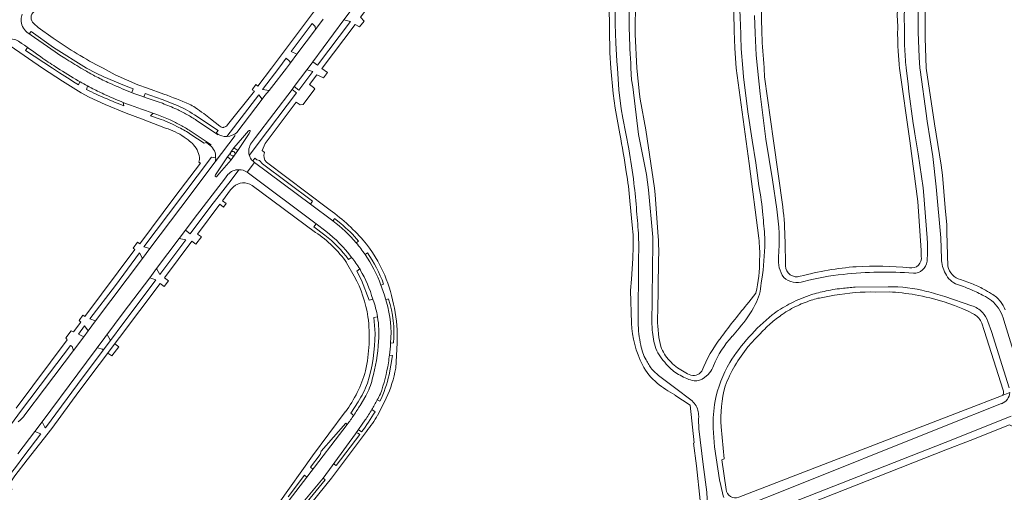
# Model space of a CAD drawing. Extents: x 145000 to 155000, y 457500 to 470000.
# Tile 176 of 196: x 153784 to 154227, y 462310 to 462522. Entities that reach past the tile are written whole.
import ezdxf

# ---------------------------------------------------------------- set-up
doc = ezdxf.new("R2010")
doc.units = 0
doc.header["$LTSCALE"] = 0.2
doc.header["$MEASUREMENT"] = 0
doc.layers.add('kant verharding', color=252, linetype='Continuous', lineweight=0)

msp = doc.modelspace()

# ---------------------------------------------------------------- linework, layer by layer
at = {"layer": 'kant verharding', "lineweight": 0}
for p, q in [((153929.97, 462521.71), (153933.68, 462526.64)), ((153906.32, 462507.43), (153915.75, 462519.98)), ((153929.97, 462521.71), (153916.04, 462502.82)), ((153920.66, 462521.98), (153917.2, 462517.36)), ((153939.05, 462521.13), (153937.01, 462518.52)), ((153800.31, 462507.32), (153787.61, 462516.18)), ((153917.2, 462517.36), (153908.9, 462506.27)), ((153785.09, 462511.24), (153785.2, 462511.14)), ((153785.31, 462511.07), (153785.2, 462511.14)), ((153794.69, 462500), (153780.16, 462509.97)), ((153800.31, 462507.32), (153802.45, 462505.85)), ((153908.9, 462506.27), (153906.32, 462507.43)), ((153802.45, 462505.85), (153804.64, 462504.44)), ((153900.73, 462500), (153904.04, 462504.4)), ((153905.97, 462502.34), (153904.21, 462500)), ((153908.9, 462506.27), (153905.97, 462502.34)), ((153916.04, 462502.82), (153913.96, 462500)), ((153916.04, 462502.82), (153918.11, 462501.26)), ((153801.32, 462500.05), (153801.39, 462500)), ((153811.93, 462500), (153813.77, 462498.92)), ((153821.56, 462500.15), (153821.83, 462500)), ((153913.37, 462499.2), (153907.64, 462491.68)), ((153913.91, 462500), (153913.37, 462499.2)), ((153920.87, 462495.67), (153922.57, 462498.02)), ((154118.72, 462500.22), (154118.73, 462500)), ((154179.51, 462500), (154179.48, 462500.23)), ((154182.47, 462500), (154182.43, 462500.34)), ((153814.94, 462491.95), (153814.49, 462490.4)), ((153835.42, 462490.67), (153834.77, 462488.98)), ((153888.8, 462490.3), (153890.52, 462492.59)), ((153906.69, 462490.42), (153890.25, 462468.81)), ((153907.64, 462491.68), (153906.69, 462490.42)), ((153840.83, 462488.62), (153840.23, 462487.01)), ((153881.92, 462471.14), (153893.28, 462485.97)), ((153873.54, 462470.01), (153863.87, 462476.51)), ((154191.9, 462476.09), (154192.03, 462475.23)), ((153861.02, 462471.81), (153870.39, 462465.57)), ((153876, 462473.37), (153876.14, 462473.41)), ((154185.71, 462474.37), (154185.6, 462475.15)), ((154186.11, 462471.47), (154185.71, 462474.37)), ((154186.28, 462470.51), (154186.11, 462471.47)), ((154192.03, 462475.23), (154192.46, 462472.46)), ((154192.46, 462472.46), (154192.61, 462471.48)), ((153860.03, 462467.72), (153858.27, 462469.04)), ((153881.16, 462469.76), (153872.25, 462457.92)), ((153872.67, 462470.88), (153873.36, 462470.4)), ((153877.23, 462469.26), (153877.49, 462469.28)), ((153890.25, 462468.81), (153888.52, 462466.38)), ((153868.36, 462466.64), (153869.9, 462465.31)), ((153880.64, 462464.13), (153882.42, 462462.94)), ((153891.45, 462466.1), (153887.53, 462460.88)), ((153879.4, 462458.87), (153877.66, 462460.11)), ((153879.29, 462462.25), (153879.23, 462462.17)), ((153889.03, 462458.29), (153889.86, 462457.64)), ((153882.84, 462454.39), (153879.38, 462449.75)), ((153889.86, 462457.64), (153886.54, 462453.23)), ((153889.86, 462457.64), (153914.95, 462438.93)), ((153895.3, 462457.72), (153922.69, 462437.07)), ((153876.35, 462450.08), (153877.95, 462452.23)), ((153886.54, 462453.23), (153917.53, 462430.01)), ((153875.46, 462440.47), (153879.12, 462445.36)), ((153879.12, 462445.36), (153880.42, 462446.75)), ((153888.8, 462447.33), (153917.25, 462426.24)), ((153877.17, 462439.21), (153875.46, 462440.47)), ((154059.58, 462427.97), (154058.4, 462440.45)), ((153864.24, 462425.51), (153874.26, 462438.87)), ((153875.97, 462437.6), (153874.26, 462438.87)), ((153877.17, 462439.21), (153875.97, 462437.6)), ((153914.95, 462438.93), (153925.03, 462431.41)), ((153925.82, 462432.41), (153925.62, 462432.16)), ((153925.62, 462432.16), (153925.82, 462432.41)), ((153928.66, 462430.16), (153925.82, 462432.41)), ((153856.07, 462423.48), (153858.9, 462427.25)), ((153858.9, 462427.25), (153861, 462425.6)), ((153917.53, 462430.01), (153921.89, 462426.73)), ((153845.91, 462409.99), (153856.07, 462423.48)), ((153858.97, 462422.87), (153856.07, 462423.48)), ((153866, 462424.21), (153863.55, 462420.92)), ((153866, 462424.21), (153864.24, 462425.51)), ((153835.32, 462419.11), (153837.38, 462421.86)), ((153842.92, 462419.04), (153839.54, 462414.56)), ((153863.55, 462420.92), (153861.78, 462422.23)), ((154128.04, 462422.28), (154128.2, 462411.22)), ((153839.54, 462414.56), (153818.51, 462386.5)), ((153932.09, 462414.12), (153933.46, 462415.02)), ((154191.83, 462413.31), (154191.95, 462417.24)), ((153842.78, 462405.82), (153845.91, 462409.99)), ((153931.22, 462412.64), (153934.64, 462406.51)), ((153937.11, 462409.8), (153937.37, 462409.37)), ((154062.11, 462385.83), (154062.22, 462413.27)), ((154071.29, 462413.38), (154070.89, 462390.34)), ((154117.36, 462403.46), (154117.93, 462407.2)), ((154206.8, 462405.11), (154211.79, 462403.26)), ((153849.35, 462401.92), (153851.25, 462404.44)), ((153946.62, 462402.59), (153947.82, 462403.05)), ((154174.35, 462401.86), (154159.58, 462401.62)), ((153942.98, 462396.21), (153941.39, 462395.75)), ((153942.98, 462396.21), (153943.03, 462396.05)), ((153950.05, 462396.33), (153948.81, 462395.94)), ((154111.73, 462394.86), (154114.92, 462398.97)), ((154168.72, 462399.47), (154174.76, 462399.57)), ((154211.87, 462393.27), (154199.73, 462397.45)), ((153948.81, 462395.94), (153949.1, 462394.97)), ((153811.08, 462386.69), (153812.84, 462389.02)), ((153945.08, 462388.32), (153943.49, 462388.05)), ((153944.01, 462380.9), (153943.49, 462388.05)), ((153818.51, 462386.5), (153815.15, 462381.98)), ((154104.39, 462379.63), (154107.43, 462383.3)), ((154226.23, 462386.76), (154234.04, 462361.49)), ((153805.14, 462378.83), (153807.52, 462381.98)), ((153813.23, 462379.4), (153808.64, 462373.26)), ((153815.15, 462381.98), (153813.23, 462379.4)), ((153823.75, 462380.42), (153825.13, 462377.7)), ((153950.98, 462376.67), (153950.97, 462376.57)), ((153950.97, 462376.57), (153952.26, 462376.6)), ((153953.24, 462365.26), (153953.96, 462376.7)), ((154075.42, 462366.38), (154075.72, 462366.05)), ((154095.67, 462365.58), (154095.93, 462366.32)), ((154091.92, 462361.07), (154093.52, 462362.5)), ((153939.81, 462352.9), (153937.25, 462348.55)), ((154225.21, 462352.83), (154228.98, 462354.31)), ((153944.99, 462351.05), (153946.17, 462350.41)), ((153945.15, 462344.23), (153948.98, 462351.82)), ((153943.96, 462345.73), (153942.53, 462346.66)), ((153794.45, 462341.19), (153791.15, 462336.82)), ((153931.52, 462340.03), (153913.34, 462316.36)), ((153791.15, 462336.82), (153783.58, 462326.8)), ((153936.86, 462337.39), (153937.92, 462336.62)), ((154091.3, 462322.02), (154089.41, 462338.1)), ((154091.3, 462322.02), (154092.9, 462309.54)), ((153905.41, 462306.03), (153913.34, 462316.36)), ((153910.16, 462303.28), (153920.63, 462315.88))]:
    msp.add_line(p, q, dxfattribs=at)
at = {"layer": 'kant verharding', "lineweight": 0, "flags": 128}
for points in [[(154049.8, 462500.01), (154049.42, 462506.82), (154049.04, 462528.32), (154049.86, 462548.36), (154050.7, 462562.76), (154054.82, 462609.27)], [(154061.53, 462500), (154060.75, 462515.26), (154060.84, 462530.91), (154061.57, 462547.41), (154062.9, 462564.56), (154066.27, 462599.01), (154067.23, 462610.56)], [(154057.84, 462608), (154053.11, 462559.7), (154052.82, 462552.14), (154051.99, 462536.58), (154051.78, 462519.72), (154052.04, 462511.27), (154052.51, 462503.17), (154052.77, 462500)], [(153955.71, 462578.92), (153956.64, 462578.38), (153919, 462528.66), (153897.48, 462500)], [(154106.47, 462558.31), (154105.51, 462549.56), (154104.97, 462533.21), (154105.24, 462516.76), (154105.57, 462508.92), (154106.17, 462500)], [(154182.83, 462549.78), (154181.77, 462531.29), (154181.59, 462522.55), (154181.66, 462518.08)], [(154188.58, 462545.29), (154187.79, 462525.05), (154187.85, 462522.1), (154187.81, 462519.7), (154187.82, 462516.05), (154188.22, 462504.91), (154188.62, 462500)], [(154191.54, 462544.88), (154191.34, 462542.35), (154190.96, 462520.26), (154190.94, 462513.61), (154191.44, 462500)], [(154179.07, 462539.12), (154178.92, 462530.87), (154178.45, 462523.79), (154178.65, 462518.72)], [(153948.41, 462533.71), (153946.66, 462535.1), (153937.4, 462522.88), (153939.05, 462521.13)], [(153790.73, 462519.99), (153792.7, 462518.26), (153799.45, 462513.44)], [(153917.2, 462517.36), (153917.08, 462518.72), (153915.75, 462519.98)], [(153918.11, 462501.26), (153933, 462520.91), (153929.97, 462521.71)], [(154107.99, 462520.08), (154108.42, 462508.68), (154109.11, 462500)], [(154115.71, 462500), (154115.1, 462505.83), (154114.68, 462515.68), (154114.41, 462523.68)], [(153814.36, 462500), (153799.66, 462509.19), (153789.6, 462516.45), (153788.74, 462515.4)], [(153937.01, 462518.52), (153935.01, 462519.57), (153920.17, 462500)], [(153787.91, 462509.27), (153786.98, 462507.96), (153799.18, 462500)], [(153905.97, 462502.34), (153905.56, 462503.09), (153904.04, 462504.4)], [(153849.9, 462473.07), (153839.14, 462477.19), (153832.26, 462479.76), (153822.87, 462483.66), (153815.57, 462486.91), (153812, 462488.94), (153803.69, 462494.11), (153794.69, 462500)], [(153799.18, 462500), (153802.32, 462497.81), (153807.04, 462494.84), (153808.51, 462493.85), (153810.78, 462492.52), (153811.48, 462493.87)], [(153814.36, 462500), (153818.77, 462497.67), (153822.13, 462496.01), (153831.45, 462492.22), (153835.42, 462490.67)], [(153821.83, 462500), (153827.28, 462496.96), (153837.48, 462492.54), (153841.79, 462491.02), (153849.14, 462488.34)], [(153890.52, 462492.59), (153891.42, 462491.92), (153897.48, 462500)], [(153900.73, 462500), (153893.5, 462490.34), (153896.47, 462489.97)], [(153896.47, 462489.97), (153897.5, 462491.23), (153904.21, 462500)], [(153907.64, 462491.68), (153909.72, 462490.15), (153916, 462498.45), (153913.37, 462499.2)], [(153920.17, 462500), (153920.08, 462499.88), (153922.57, 462498.02)], [(154053.89, 462470.42), (154051.83, 462481.98), (154051.3, 462485.32), (154050.93, 462488.62), (154049.8, 462500)], [(154052.77, 462500), (154053.39, 462490.21), (154054.42, 462481.66), (154055.19, 462477.5), (154057.88, 462463.75)], [(154058.89, 462500), (154059.19, 462494.73), (154059.71, 462491.53), (154062.21, 462470.2), (154062.49, 462468.68), (154065.89, 462452.23), (154066.79, 462445.29), (154068.7, 462424.16), (154068.74, 462421.66), (154068.3, 462384.83)], [(154061.53, 462500), (154062.67, 462488.27), (154063.04, 462485.99), (154065.5, 462472.3), (154069.37, 462446.07), (154069.68, 462443.31), (154071.16, 462424.23)], [(154116.23, 462423.6), (154111.93, 462457.11), (154106.17, 462500)], [(154116.33, 462447.09), (154115.52, 462453.03), (154114.99, 462457.43), (154113.26, 462467.63), (154111.35, 462480.35), (154109.42, 462496.07), (154109.11, 462500)], [(154115.71, 462500), (154116.83, 462488.5), (154119.48, 462468.12), (154122.38, 462449.83), (154124.3, 462436.61)], [(154118.73, 462500), (154118.9, 462496), (154122.84, 462467.37), (154127.03, 462437.73)], [(154189.2, 462415.49), (154189.18, 462418.05), (154187.66, 462440.13), (154184.05, 462467.31), (154179.51, 462500)], [(154185.6, 462475.15), (154183.62, 462489.54), (154183.31, 462492.9), (154182.47, 462500)], [(154188.62, 462500), (154188.69, 462499.16), (154191.51, 462478.62), (154191.9, 462476.09)], [(154191.45, 462500), (154195.21, 462475.04), (154198.2, 462456.39), (154198.8, 462451.91), (154199.92, 462437.19), (154200.67, 462429.58), (154200.72, 462426.15), (154201.18, 462411.12)], [(153920.87, 462495.67), (153917.88, 462496.92), (153914.58, 462492.61), (153916.28, 462491.3)], [(153877.74, 462474.53), (153889.79, 462489.57), (153888.8, 462490.3)], [(153891.45, 462466.1), (153908.78, 462488.83), (153906.69, 462490.42)], [(153893.28, 462485.97), (153894.55, 462487.62), (153896.47, 462489.97)], [(153916.28, 462491.3), (153916.99, 462490.75), (153911.69, 462483.71), (153910.42, 462483.51)], [(153828.57, 462484.08), (153831.15, 462482.99), (153830.93, 462484.58)], [(153840.83, 462488.62), (153848.35, 462485.83), (153854.15, 462483.6)], [(153893.28, 462485.97), (153891.81, 462488.06), (153877.49, 462469.28)], [(153910.42, 462483.51), (153910.29, 462483.49), (153908.62, 462484.76), (153894.59, 462466.14)], [(153844.32, 462479.75), (153843.19, 462478.59), (153847.89, 462476.93)], [(153862.9, 462479), (153873.5, 462472), (153872.54, 462470.7)], [(153867.05, 462479.6), (153870.09, 462477.27), (153874.33, 462473.88)], [(153880.64, 462464.13), (153884.42, 462468.69), (153887.21, 462471.86), (153887.5, 462472), (153887.83, 462471.91), (153887.9, 462471.62), (153887.39, 462470.66), (153882.42, 462462.94)], [(154192.61, 462471.48), (154194.35, 462460.33), (154195.88, 462446.66), (154198.01, 462423.75), (154198.33, 462414.36)], [(153861.3, 462470.24), (153867.21, 462466.28), (153868.65, 462466.73)], [(154191.88, 462423.78), (154190.22, 462444.52), (154190.03, 462446.21), (154187.86, 462461.53), (154186.28, 462470.51)], [(153877.66, 462460.11), (153879.23, 462462.17), (153879.29, 462462.25), (153880.64, 462464.13)], [(153882.42, 462462.94), (153880.85, 462460.9), (153879.4, 462458.87)], [(153894.59, 462466.14), (153893.22, 462463.07), (153894.34, 462462.03)], [(153842.92, 462419.04), (153840.21, 462419.68), (153851.26, 462434.44), (153870.55, 462459.99), (153872.31, 462459.67), (153872.38, 462459.69)], [(153879.4, 462458.87), (153874.17, 462452.8), (153872.73, 462451.19), (153872.43, 462451.16), (153872.12, 462451.34), (153872.14, 462451.66), (153872.37, 462452.09), (153877.66, 462460.11)], [(153889.03, 462458.29), (153890.01, 462459.56), (153890.93, 462458.85), (153892.03, 462458.52), (153893.44, 462457), (153915.95, 462440.23), (153914.95, 462438.93)], [(153837.38, 462421.86), (153838.35, 462421.11), (153854.14, 462442.24), (153865.57, 462457.31), (153864.89, 462457.77)], [(153872.13, 462457.88), (153856.83, 462437.47), (153842.92, 462419.04)], [(153858.9, 462427.25), (153862.79, 462432.41), (153876.35, 462450.08)], [(153861, 462425.6), (153870.29, 462437.94), (153879.38, 462449.75)], [(153925.03, 462431.41), (153925.1, 462431.48), (153925.62, 462432.16)], [(153925.62, 462432.16), (153925.1, 462431.48), (153925.03, 462431.41)], [(153917.53, 462430.01), (153916.55, 462428.67), (153921.48, 462424.98)], [(153845.91, 462409.99), (153847.38, 462407.33), (153858.97, 462422.87)], [(153812.84, 462389.02), (153813.74, 462388.51), (153836.07, 462418.49), (153835.32, 462419.11)], [(153851.25, 462404.44), (153849.49, 462405.78), (153861.78, 462422.23)], [(153935.56, 462421.53), (153936.59, 462422.36), (153935.56, 462421.53)], [(153818.51, 462386.5), (153815.99, 462387.39), (153827.42, 462402.39), (153838.17, 462417.09), (153839.54, 462414.56)], [(153940.56, 462417.03), (153939.53, 462416.35), (153939.48, 462416.27)], [(154059.08, 462385.55), (154058.67, 462400.17), (154059.11, 462405.23), (154059.68, 462414.53), (154059.7, 462416.47)], [(153941.39, 462395.75), (153937.94, 462404.75), (153935.75, 462408.9), (153937.11, 462409.8)], [(153794.45, 462341.19), (153810.56, 462362.66), (153830.9, 462390.05), (153842.78, 462405.82)], [(153794.45, 462341.19), (153795.74, 462338.84), (153796.08, 462338.56), (153810.31, 462357.9), (153845.49, 462404.89), (153842.78, 462405.82)], [(153787.79, 462324.17), (153798.8, 462338.22), (153810.95, 462354.82), (153847.5, 462403.35), (153849.35, 462401.92)], [(154142.82, 462396.67), (154143.56, 462396.77), (154150.33, 462398.03)], [(154199.48, 462395.01), (154204.08, 462393.41), (154207.95, 462391.92)], [(153807.52, 462381.98), (153808.55, 462381.59), (153811.82, 462385.96), (153811.08, 462386.69)], [(153813.23, 462379.4), (153810.77, 462380.5), (153813.51, 462384.23), (153815.15, 462381.98)], [(154070.87, 462384.13), (154071.36, 462378.99), (154072.34, 462375.03)], [(154216.4, 462385.51), (154217.49, 462382.23), (154225.95, 462355.37)], [(154219.13, 462386.26), (154220.82, 462381.78), (154228.73, 462356.47)], [(153782.79, 462347.36), (153805.78, 462378.05), (153805.14, 462378.83)], [(153808.64, 462373.26), (153808.01, 462374.99), (153807.24, 462375.51), (153797.74, 462363.07), (153784.79, 462345.86), (153780.8, 462340.31), (153780.69, 462339.38)], [(153821.9, 462373.38), (153821.54, 462373.8), (153819.34, 462374.48)], [(153827.08, 462376.24), (153828.88, 462374.85), (153825.79, 462370.74), (153823.94, 462372.07)], [(153808.64, 462373.26), (153795.55, 462356.02), (153786.79, 462344.36)], [(153950.24, 462362.33), (153951.77, 462371.01), (153950.47, 462371.17)], [(154085.74, 462351.01), (154078.96, 462356.11), (154071.31, 462362.02)], [(154088.29, 462321.44), (154086.95, 462331.68), (154087.28, 462331.7), (154085.45, 462348.67), (154078.5, 462353.23)], [(154225.21, 462352.83), (154208.98, 462346.51), (154107.25, 462307.35)], [(153934.41, 462344.09), (153933.09, 462345.01), (153936.35, 462350.2)], [(154110.98, 462304.1), (154114.3, 462305.19), (154126.43, 462309.96), (154199.65, 462339.29), (154225.31, 462349.34)], [(153900.81, 462304.72), (153915.94, 462325.89), (153930.63, 462345.61)], [(154115.39, 462298.12), (154130.45, 462304.63), (154200, 462331.93), (154229.62, 462343.73)], [(153916.11, 462319.97), (153915.01, 462320.83), (153919.34, 462326.53), (153919.73, 462327.95), (153930.81, 462340.56), (153931.52, 462340.03)], [(153939.57, 462342.02), (153935.22, 462335.84), (153920.63, 462315.88)], [(154101.61, 462310.85), (154099.66, 462324.13), (154100.67, 462324.58), (154099.31, 462338.9)], [(154124.6, 462298.89), (154200.25, 462328.65), (154211.12, 462332.83), (154228.79, 462339.85), (154231.63, 462338.46)], [(153791.15, 462336.82), (153793.9, 462335.82), (153786.25, 462325.73)], [(153912.5, 462301.01), (153924.45, 462315.85), (153940.11, 462336.84)], [(153925.38, 462322.37), (153926.53, 462321.55), (153937.09, 462335.55), (153936.08, 462336.32)], [(154100.57, 462307.22), (154100.26, 462307.99), (154099.16, 462312.53), (154098.67, 462315.15), (154096.38, 462329.97), (154095.83, 462338.38)], [(153775.36, 462315.82), (153775.29, 462315.07), (153775.43, 462314.37), (153776.48, 462313.15), (153782.47, 462320.66), (153786.25, 462325.73)], [(153781.03, 462310.84), (153780.06, 462311.63), (153779.7, 462312.34), (153779.82, 462313.4), (153782.24, 462316.88), (153787.79, 462324.17)], [(153975.01, 462283.38), (154089.09, 462303.84), (154089.99, 462305.82), (154088.29, 462321.44)], [(153913.34, 462316.36), (153912.25, 462317.22), (153904.91, 462307.47)], [(153910.85, 462302), (153921.65, 462315.12), (153920.63, 462315.88)]]:
    msp.add_lwpolyline(points, dxfattribs=at)
at = {"layer": 'kant verharding', "lineweight": 0}
for centre, radius, start, end in [((154405.83, 462524.53), 347.81, 176.8675, 181.1954), ((154334.84, 462529.67), 227.06, 178.8873, 182.4219), ((153792.94, 462522.62), 3.44, 128.3604, 229.8764), ((154339.16, 462523.42), 221.65, 178.7494, 182.1484), ((153790.93, 462521.78), 5.87, 156.2592, 180.6771), ((153792.44, 462521.77), 7.37, 180.438, 204.8033), ((153792.45, 462521.74), 7.37, 204.6179, 228.9967), ((154403.91, 462524.39), 345.88, 181.1793, 184.0442), ((154306.9, 462515.15), 128.29, 178.4056, 183.1405), ((154327, 462515.42), 145.37, 178.951, 182.2022), ((153780.33, 462506.02), 7.06, 47.6721, 141.0433), ((153510.79, 462112.54), 483.93, 54.0516, 55.4399), ((153898.51, 462653.36), 171.44, 234.7033, 239.0076), ((154338.13, 462523.32), 220.63, 182.1324, 186.0103), ((154304.75, 462515.03), 126.14, 183.1372, 186.7372), ((154324.78, 462515.36), 143.14, 182.2135, 186.0254), ((153908.39, 462668.85), 199.9, 235.403, 237.6127), ((153984.21, 462791.08), 338.25, 237.9334, 239.3793), ((153901.41, 462658.23), 177.1, 239.0119, 243.198), ((153957.9, 462746.34), 291.86, 237.5703, 239.7167), ((153866.77, 462589.09), 104.6, 239.553, 242.7515), ((153878.44, 462610.02), 134.06, 239.665, 242.8676), ((153874.59, 462603.56), 121.04, 242.5957, 245.703), ((153848.19, 462553.49), 71.52, 241.8895, 245.702), ((153867.62, 462588.59), 110.06, 242.7905, 245.9999), ((153940.8, 462749.43), 281.23, 245.6374, 247.652), ((153987.61, 462903.33), 441.63, 249.6279, 251.6365), ((153892.83, 462646.9), 175.04, 244.9638, 248.4616), ((153948.53, 462769.36), 308.11, 245.9272, 247.8621), ((153710.06, 462122.65), 391.25, 67.3854, 69.177), ((153979.88, 462881), 423.53, 249.6259, 251.5688), ((153816.13, 462397.28), 92.72, 65.2649, 69.5862), ((153836.81, 462439.96), 46.96, 56.2478, 68.3302), ((153827.11, 462421.21), 66.4, 60.809, 65.2305), ((153855.45, 462471.61), 13.21, 53.8588, 67.4775), ((153945.52, 462595.47), 139.93, 233.9851, 235.894), ((153814.77, 462394.81), 89.96, 65.554, 69.703), ((153829.09, 462425.05), 55.18, 60.9234, 70.0865), ((153823.03, 462412.73), 70.24, 61.4495, 65.6399), ((153826.92, 462420.87), 66.78, 56.4143, 60.8103), ((153841.38, 462444.71), 29.61, 55.2298, 73.2737), ((153843.15, 462444.33), 31.63, 54.9812, 66.2196), ((153823.4, 462413.14), 69.69, 57.3339, 61.5574), ((153875.65, 462475.22), 1.88, 225.3459, 280.7281), ((153875.54, 462475.97), 2.63, 283.2388, 326.7356), ((153851.14, 462455.29), 15.28, 41.8905, 54.426), ((153877.1, 462475.96), 6.7, 236.0318, 271.0704), ((153877.14, 462476.32), 7.05, 272.8359, 312.7702), ((153699.21, 462402.06), 361.21, 8.1665, 10.9085), ((153855.38, 462458.81), 9.79, 0.5018, 43.113), ((153865.9, 462460.19), 6.5, 355.6257, 52.0228), ((153880.07, 462461.57), 1.03, 319.3729, 138.6671), ((153893.47, 462462.64), 6.2, 142.9071, 196.4923), ((153855.13, 462425.68), 206.29, 6.3223, 10.6352), ((153861.71, 462459.14), 3.46, 336.6777, 355.8519), ((153869.29, 462459.19), 3.13, 335.2161, 9.1716), ((153880.07, 462461.57), 1.03, 144.2525, 319.4081), ((153893.32, 462462.51), 6.01, 195.6684, 224.5141), ((153897.92, 462460.56), 3.87, 157.692, 227.4134), ((153882.78, 462447.92), 6.47, 89.4787, 138.2853), ((153882.86, 462447.97), 6.42, 55.0311, 90.2098), ((153895.15, 462426.16), 163.88, 5.0032, 9.5589), ((153884.99, 462441.5), 6.96, 56.8632, 131.0366), ((153891.95, 462425.61), 169.76, 3.4312, 7.7141), ((154000.67, 462425.21), 117.71, 4.3651, 10.7126), ((153866.83, 462358.49), 96.41, 41.7933, 54.5902), ((154032.3, 462422.14), 93.13, 355.6988, 8.9396), ((153985.19, 462420.69), 142.86, 0.6366, 6.8502), ((153661.62, 462398.36), 401.54, 3.725, 5.3456), ((153955.14, 462414.75), 164.05, 3.2348, 6.7981), ((153883.12, 462376.19), 69.32, 40.846, 52.7978), ((153888.42, 462381.34), 63.27, 40.4183, 50.5067), ((153995.28, 462421.51), 64.62, 355.5256, 5.7395), ((153887.83, 462382.01), 53.12, 35.2176, 56.3699), ((153886.57, 462380.27), 56.73, 36.6342, 52.0097), ((153884.32, 462378.05), 61.5, 36.9516, 52.3398), ((153884.44, 462378.71), 69.89, 23.9504, 39.0603), ((153897.06, 462420.09), 165.3, 357.637, 1.512), ((153920.38, 462417.1), 150.95, 358.59, 2.7091), ((154061.82, 462416.52), 54.87, 357.5918, 7.4201), ((154004.77, 462422.38), 114.18, 352.3601, 0.8138), ((154118.72, 462419.75), 73.28, 358.0379, 3.1535), ((153892.91, 462385.67), 55.72, 33.3173, 40.0624), ((153901.88, 462389.07), 40.88, 30.4788, 39.4123), ((153888.7, 462381.05), 61.8, 20.3989, 34.7497), ((153888.42, 462381.08), 63.32, 20.2934, 34.5837), ((154056.42, 462413.29), 60.22, 346.2413, 0.8778), ((154138.21, 462413.61), 13.13, 173.2659, 215.2205), ((154184.91, 462414.62), 4.37, 257.1421, 11.4802), ((154211.01, 462414.3), 12.68, 179.7116, 210.6725), ((154133.34, 462411.44), 5.15, 182.4643, 287.4654), ((154170.42, 462274.59), 136.65, 94.3588, 105.0745), ((154168.69, 462247.75), 163.31, 84.6424, 93.0376), ((154185.9, 462413.87), 5.95, 267.7806, 354.6123), ((154208.58, 462412.4), 7.51, 189.8352, 224.453), ((153886.89, 462380.26), 54.49, 8.4612, 28.7986), ((153885.45, 462379.43), 59.93, 16.2623, 29.9708), ((153877.66, 462378.23), 76.31, 358.8513, 22.2105), ((154133.77, 462413.42), 9.7, 229.5569, 286.6747), ((154163.83, 462305.8), 102.05, 95.4361, 105.5033), ((154172.81, 462239.31), 169.1, 85.6376, 96.3299), ((154208.36, 462411.37), 8.99, 203.2383, 251.5235), ((154208.6, 462412.42), 7.53, 224.462, 256.1795), ((153846.77, 462366.01), 106.34, 16.3478, 20.1181), ((154092.83, 462405.07), 24.58, 332.7283, 356.2315), ((154160.66, 462333.97), 67.49, 96.1155, 102.9104), ((154163.97, 462318.04), 83.69, 93.0062, 97.2068), ((154175.04, 462335.52), 66.34, 75.5367, 90.591), ((154180.14, 462327.49), 79.51, 66.0827, 71.3921), ((154189.07, 462347.17), 60.52, 62.2716, 67.9498), ((154188.24, 462345.74), 62.17, 58.4405, 62.2088), ((153901.78, 462380.94), 50.67, 355.0948, 17.6813), ((154163.42, 462329.49), 72.72, 109.7464, 117.5712), ((154159.4, 462335.19), 66.02, 102.0801, 108.1362), ((154155.11, 462349.94), 48.32, 104.7251, 108.5261), ((154167.28, 462300.06), 99.42, 89.1687, 99.816), ((154167.51, 462285.06), 114.74, 80.4586, 86.3771), ((154165.13, 462283.71), 116.49, 72.8479, 79.4109), ((154118, 462125.17), 284.28, 73.2918, 74.9927), ((154172.63, 462312.84), 95.96, 61.762, 65.5302), ((154210.33, 462382.61), 16.66, 47.3795, 62.4364), ((154212.73, 462385.59), 15.4, 38.4456, 58.4404), ((153904.39, 462381.68), 41.23, 9.2635, 20.4), ((153902.67, 462380.95), 48.5, 354.9429, 16.8075), ((154348.48, 462197.1), 308.48, 140.1267, 143.8375), ((154068.55, 462417.89), 52.04, 318.3421, 332.4328), ((154158.21, 462341.05), 60.07, 118.2704, 126.6919), ((154155.97, 462346.84), 51.6, 116.7099, 125.4913), ((154159.08, 462337.98), 60.92, 108.5016, 115.5873), ((154194.96, 462359.89), 34.57, 60.6999, 67.9232), ((154208.64, 462382.67), 11.08, 43.774, 73.0633), ((154210.87, 462383.38), 15.72, 12.4241, 46.9575), ((154212.99, 462385.85), 15.03, 22.0139, 38.2974), ((153872.32, 462379.23), 69.05, 347.304, 7.5228), ((153903.16, 462381.12), 42.53, 354.9067, 9.7388), ((154119.82, 462387.13), 49.04, 176.2479, 183.5124), ((154176.76, 462321.59), 86.82, 128.8378, 147.8719), ((154164.44, 462334.94), 66.2, 125.4864, 131.1739), ((154202.96, 462372.97), 19.25, 54.2436, 62.4183), ((154210.71, 462384.2), 5.62, 38.5055, 51.4305), ((154209.37, 462382.84), 7.51, 20.8089, 40.2914), ((154208.64, 462382.67), 11.08, 18.9231, 43.8109), ((154104.47, 462387.41), 45.42, 182.3504, 207.1227), ((154112.88, 462386.33), 50.77, 180.5566, 192.2835), ((154105.62, 462385.35), 37.32, 180.8009, 185.9441), ((154262.02, 462241.98), 200.79, 134.6711, 136.7449), ((153866.82, 462381.42), 77.19, 342.7759, 359.6139), ((154100.45, 462384.51), 32.09, 185.4053, 200.9761), ((154147.08, 462341.58), 60.66, 141.7699, 158.3736), ((154137.29, 462349.39), 44.69, 137.4164, 157.7338), ((154203.42, 462294.6), 122.07, 135.8863, 138.9334), ((153865.42, 462381.68), 80.22, 344.5706, 356.9016), ((153860.59, 462382.29), 90.57, 352.9455, 356.3809), ((154086.77, 462380.32), 23.98, 191.5291, 208.229), ((154087.1, 462379.61), 15.45, 197.2725, 225.185), ((154159.73, 462334.97), 62.63, 140.5198, 159.247), ((153863.04, 462381.74), 88.06, 350.8382, 353.1019), ((154096.71, 462387.38), 29.9, 208.6974, 224.6076), ((153876.18, 462379.38), 74.71, 339.9252, 351.0232), ((153903.09, 462373.79), 50.87, 334.4143, 350.3408), ((154086.22, 462378.04), 24.91, 207.0719, 231.4163), ((154102.82, 462389.59), 42.52, 209.0073, 215.5144), ((154089.09, 462378.3), 18.13, 222.4937, 243.3118), ((154091.91, 462382.52), 20.95, 221.4368, 232.2412), ((154098.42, 462391.57), 32.09, 232.9423, 245.3706), ((154086.5, 462369.7), 10.05, 314.2826, 335.8158), ((154148.53, 462340.74), 52.74, 149.1808, 169.2905), ((153885.32, 462379.31), 56.47, 323.3621, 344.3331), ((153901.74, 462372.24), 49.5, 333.8246, 348.4485), ((154081.94, 462376.55), 18.01, 220.3465, 233.8319), ((154092.35, 462380.94), 22.02, 238.8086, 256.5614), ((154086.95, 462366.51), 4.53, 245.1826, 325.5132), ((154087.52, 462366.54), 7.02, 267.6416, 308.7951), ((153898.64, 462374.38), 44.79, 327.3237, 339.3162), ((153915.3, 462366.89), 28.22, 330.2854, 346.567), ((154106.66, 462402.9), 57.09, 230.9386, 240.449), ((154156.86, 462342.28), 57.65, 165.04, 183.3606), ((153897.94, 462376.67), 53.57, 331.4222, 334.6493), ((154224.41, 462354.45), 1.81, 296.383, 339.8018), ((154223.2, 462354.74), 5.8, 291.3666, 355.7027), ((154224.41, 462354.44), 1.8, 340.0307, 31.0007), ((153859.87, 462394.54), 90.01, 325.9127, 329.2795), ((153869.12, 462390.77), 85.64, 328.9955, 332.3622), ((154080.94, 462344.3), 8.25, 14.7635, 54.4327), ((154149.79, 462340.58), 54, 169.3736, 182.3414), ((153769.53, 462357.53), 21.71, 311.0066, 322.6399), ((153865.19, 462390.28), 83.22, 322.856, 326.2878), ((153852.9, 462399.53), 105.76, 323.5004, 329.4247), ((153866.79, 462391.55), 88.04, 325.7615, 329.3425), ((153894.24, 462373.57), 58.76, 321.3075, 330.0408), ((154079.96, 462343.79), 9.33, 359.3718, 16.2491), ((154138.4, 462341.96), 49.14, 177.9805, 184.5004), ((154069.51, 462306.45), 23.59, 357.5583, 7.548), ((154105.76, 462311.24), 4.17, 185.3279, 290.9358)]:
    msp.add_arc(centre, radius, start, end, dxfattribs=at)

doc.saveas('drawing.dxf')
